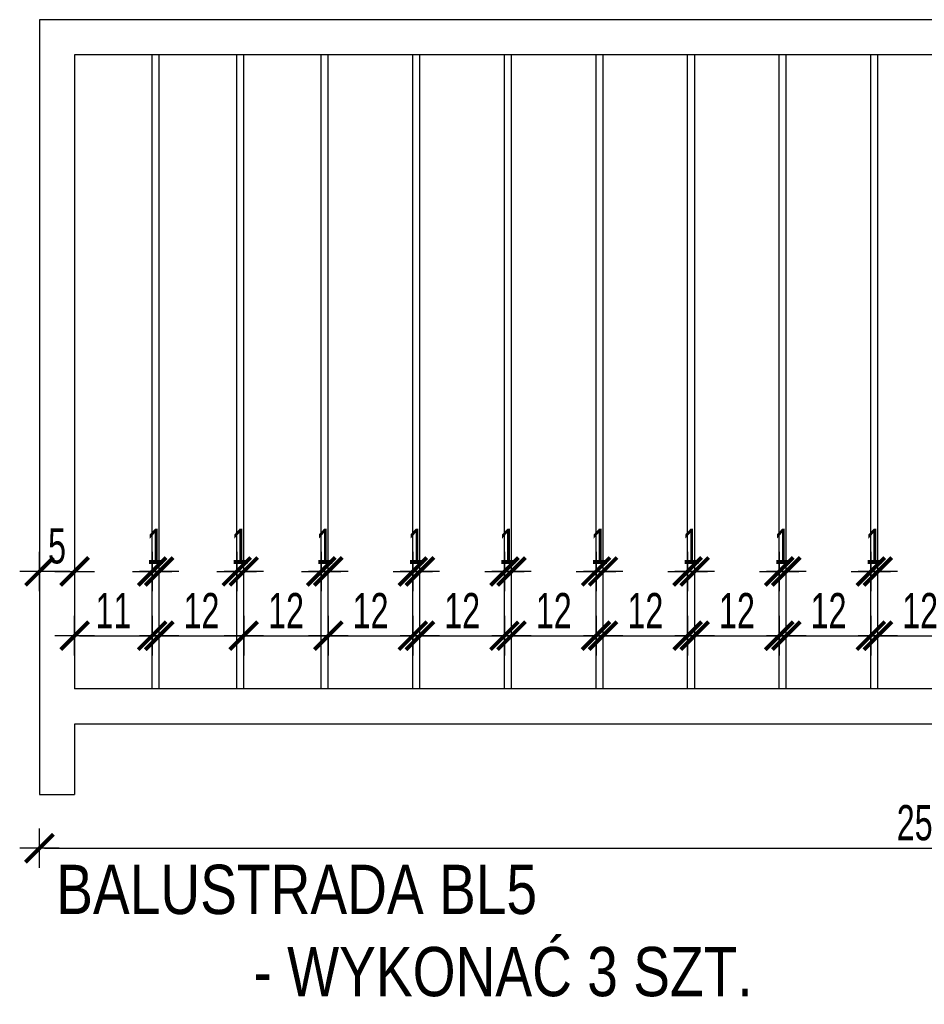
# Model space of a CAD drawing. Header units: millimetres. Extents: x 110792 to 170831, y 17890 to 25890.
# Tile 28 of 44: x 167611 to 167740, y 21159 to 21298. Entities that reach past the tile are written whole.
import ezdxf

# ---------------------------------------------------------------- set-up
doc = ezdxf.new("R2010")
doc.units = ezdxf.units.MM
doc.layers.get('DEFPOINTS').update_dxf_attribs({"lineweight": 9})
for name, color, linetype in [('_HSA_OPIS', 43, 'Continuous'), ('_HSA_WIDOKOWE_CIENKIE', 8, 'Continuous'), ('_HSA_WYM_20', 141, 'Continuous'), ('_HSA_ŚCIANY_CIENKIE', 2, 'Continuous')]:
    doc.layers.add(name, color=color, linetype=linetype)
doc.styles.add('ARIAL_20', font='Arial Narrow.ttf', dxfattribs={"width": 0.8, "height": 5})
doc.styles.add('ARIAL_30', font='Arial.ttf', dxfattribs={"width": 0.8, "height": 7})
doc.dimstyles.new('WYM_WEWN_20', dxfattribs={"dimscale": 0.7, "dimtxt": 5, "dimasz": 1, "dimexe": 10, "dimexo": 0, "dimgap": 1.5, "dimtad": 1, "dimdec": 1, "dimrnd": 1e-05, "dimtxsty": 'ARIAL_20', "dimblk": 'Wym-03', "dimcen": 0, "dimdle": 10, "dimse1": 1, "dimse2": 1, "dimclrt": 256, "dimazin": 2, "dimtfac": 1, "dimtdec": 1, "dimtix": 1, "dimtmove": 2, "dimatfit": 0, "dimfxl": 1, "dimtolj": 1, "dimtzin": 0, "dimarcsym": 0})

# ---------------------------------------------------------------- blocks, each defined once
blk = doc.blocks.new('Wym-03')
for p, q in [((0, 4), (0, -4)), ((-4, 0), (4, 0))]:
    blk.add_line(p, q)
blk.add_lwpolyline([(-2.83, -2.83, 0.8, 0.8, 0), (2.83, 2.83, 0.05, 0.05, 0)], format="xyseb")
blk = doc.blocks.new('*D414')
at = {"layer": '_HSA_WYM_20', "color": 0, "lineweight": -2, "transparency": 16777216}
blk.add_line((167614.81, 21180.68), (167864.41, 21180.68), dxfattribs=at)
at = {"layer": 'DEFPOINTS', "color": 0, "transparency": 16777216}
for p in [(167614.11, 21188.32), (167865.11, 21188.32), (167865.11, 21180.68)]:
    blk.add_point(p, dxfattribs=at)
at = {"layer": '_HSA_WYM_20', "color": 0, "lineweight": -2, "transparency": 16777216, "xscale": 0.7, "yscale": 0.7, "zscale": 0.7, "rotation": 180}
blk.add_blockref('Wym-03', (167614.11, 21180.68), dxfattribs=at)
at = {"layer": '_HSA_WYM_20', "color": 0, "lineweight": -2, "transparency": 16777216, "xscale": 0.7, "yscale": 0.7, "zscale": 0.7}
blk.add_blockref('Wym-03', (167865.11, 21180.68), dxfattribs=at)
at = {"layer": '_HSA_WYM_20', "transparency": 16777216, "insert": (167739.61, 21184.28), "char_height": 5, "attachment_point": 5, "style": 'ARIAL_20'}
blk.add_mtext('\\A1;251', dxfattribs=at)
blk = doc.blocks.new('*D420')
at = {"layer": '_HSA_WYM_20', "color": 0, "lineweight": -2, "transparency": 16777216}
blk.add_line((167618.41, 21219.98), (167614.81, 21219.98), dxfattribs=at)
at = {"layer": 'DEFPOINTS', "color": 0, "transparency": 16777216}
for p in [(167614.11, 21219.98), (167614.11, 21203.32), (167619.11, 21203.32)]:
    blk.add_point(p, dxfattribs=at)
at = {"layer": '_HSA_WYM_20', "color": 0, "lineweight": -2, "transparency": 16777216, "xscale": 0.7, "yscale": 0.7, "zscale": 0.7, "rotation": 180}
blk.add_blockref('Wym-03', (167614.11, 21219.98), dxfattribs=at)
at = {"layer": '_HSA_WYM_20', "color": 0, "lineweight": -2, "transparency": 16777216, "xscale": 0.7, "yscale": 0.7, "zscale": 0.7}
blk.add_blockref('Wym-03', (167619.11, 21219.98), dxfattribs=at)
at = {"layer": '_HSA_WYM_20', "transparency": 16777216, "insert": (167616.61, 21223.58), "char_height": 5, "attachment_point": 5, "style": 'ARIAL_20'}
blk.add_mtext('\\A1;5', dxfattribs=at)
blk = doc.blocks.new('*D421')
at = {"layer": '_HSA_WYM_20', "color": 0, "lineweight": -2, "transparency": 16777216}
for p, q in [((167629.41, 21219.98), (167628.71, 21219.98)), ((167630.11, 21219.98), (167631.11, 21219.98)), ((167631.81, 21219.98), (167632.51, 21219.98))]:
    blk.add_line(p, q, dxfattribs=at)
at = {"layer": 'DEFPOINTS', "color": 0, "transparency": 16777216}
for p in [(167631.11, 21219.98), (167630.11, 21203.32), (167631.11, 21203.32)]:
    blk.add_point(p, dxfattribs=at)
at = {"layer": '_HSA_WYM_20', "color": 0, "lineweight": -2, "transparency": 16777216, "xscale": 0.7, "yscale": 0.7, "zscale": 0.7}
blk.add_blockref('Wym-03', (167630.11, 21219.98), dxfattribs=at)
at = {"layer": '_HSA_WYM_20', "color": 0, "lineweight": -2, "transparency": 16777216, "xscale": 0.7, "yscale": 0.7, "zscale": 0.7, "rotation": 180}
blk.add_blockref('Wym-03', (167631.11, 21219.98), dxfattribs=at)
at = {"layer": '_HSA_WYM_20', "transparency": 16777216, "insert": (167630.61, 21223.55), "char_height": 5, "attachment_point": 5, "style": 'ARIAL_20'}
blk.add_mtext('\\A1;1', dxfattribs=at)
blk = doc.blocks.new('*D422')
at = {"layer": '_HSA_WYM_20', "color": 0, "lineweight": -2, "transparency": 16777216}
blk.add_line((167619.81, 21210.86), (167629.41, 21210.86), dxfattribs=at)
at = {"layer": 'DEFPOINTS', "color": 0, "transparency": 16777216}
for p in [(167630.11, 21210.86), (167619.11, 21203.32), (167630.11, 21203.32)]:
    blk.add_point(p, dxfattribs=at)
at = {"layer": '_HSA_WYM_20', "color": 0, "lineweight": -2, "transparency": 16777216, "xscale": 0.7, "yscale": 0.7, "zscale": 0.7, "rotation": 180}
blk.add_blockref('Wym-03', (167619.11, 21210.86), dxfattribs=at)
at = {"layer": '_HSA_WYM_20', "color": 0, "lineweight": -2, "transparency": 16777216, "xscale": 0.7, "yscale": 0.7, "zscale": 0.7}
blk.add_blockref('Wym-03', (167630.11, 21210.86), dxfattribs=at)
at = {"layer": '_HSA_WYM_20', "transparency": 16777216, "insert": (167624.61, 21214.42), "char_height": 5, "attachment_point": 5, "style": 'ARIAL_20'}
blk.add_mtext('\\A1;11', dxfattribs=at)
blk = doc.blocks.new('*D423')
at = {"layer": '_HSA_WYM_20', "color": 0, "lineweight": -2, "transparency": 16777216}
blk.add_line((167631.81, 21210.86), (167642.41, 21210.86), dxfattribs=at)
at = {"layer": 'DEFPOINTS', "color": 0, "transparency": 16777216}
for p in [(167643.11, 21210.86), (167631.11, 21203.32), (167643.11, 21203.32)]:
    blk.add_point(p, dxfattribs=at)
at = {"layer": '_HSA_WYM_20', "color": 0, "lineweight": -2, "transparency": 16777216, "xscale": 0.7, "yscale": 0.7, "zscale": 0.7, "rotation": 180}
blk.add_blockref('Wym-03', (167631.11, 21210.86), dxfattribs=at)
at = {"layer": '_HSA_WYM_20', "color": 0, "lineweight": -2, "transparency": 16777216, "xscale": 0.7, "yscale": 0.7, "zscale": 0.7}
blk.add_blockref('Wym-03', (167643.11, 21210.86), dxfattribs=at)
at = {"layer": '_HSA_WYM_20', "transparency": 16777216, "insert": (167637.11, 21214.42), "char_height": 5, "attachment_point": 5, "style": 'ARIAL_20'}
blk.add_mtext('\\A1;12', dxfattribs=at)
blk = doc.blocks.new('*D424')
at = {"layer": '_HSA_WYM_20', "color": 0, "lineweight": -2, "transparency": 16777216}
for p, q in [((167641.41, 21219.98), (167640.71, 21219.98)), ((167642.11, 21219.98), (167643.11, 21219.98)), ((167643.81, 21219.98), (167644.51, 21219.98))]:
    blk.add_line(p, q, dxfattribs=at)
at = {"layer": 'DEFPOINTS', "color": 0, "transparency": 16777216}
for p in [(167643.11, 21219.98), (167642.11, 21203.32), (167643.11, 21203.32)]:
    blk.add_point(p, dxfattribs=at)
at = {"layer": '_HSA_WYM_20', "color": 0, "lineweight": -2, "transparency": 16777216, "xscale": 0.7, "yscale": 0.7, "zscale": 0.7}
blk.add_blockref('Wym-03', (167642.11, 21219.98), dxfattribs=at)
at = {"layer": '_HSA_WYM_20', "color": 0, "lineweight": -2, "transparency": 16777216, "xscale": 0.7, "yscale": 0.7, "zscale": 0.7, "rotation": 180}
blk.add_blockref('Wym-03', (167643.11, 21219.98), dxfattribs=at)
at = {"layer": '_HSA_WYM_20', "transparency": 16777216, "insert": (167642.61, 21223.55), "char_height": 5, "attachment_point": 5, "style": 'ARIAL_20'}
blk.add_mtext('\\A1;1', dxfattribs=at)
blk = doc.blocks.new('*D425')
at = {"layer": '_HSA_WYM_20', "color": 0, "lineweight": -2, "transparency": 16777216}
blk.add_line((167643.81, 21210.86), (167654.41, 21210.86), dxfattribs=at)
at = {"layer": 'DEFPOINTS', "color": 0, "transparency": 16777216}
for p in [(167655.11, 21210.86), (167643.11, 21203.32), (167655.11, 21203.32)]:
    blk.add_point(p, dxfattribs=at)
at = {"layer": '_HSA_WYM_20', "color": 0, "lineweight": -2, "transparency": 16777216, "xscale": 0.7, "yscale": 0.7, "zscale": 0.7, "rotation": 180}
blk.add_blockref('Wym-03', (167643.11, 21210.86), dxfattribs=at)
at = {"layer": '_HSA_WYM_20', "color": 0, "lineweight": -2, "transparency": 16777216, "xscale": 0.7, "yscale": 0.7, "zscale": 0.7}
blk.add_blockref('Wym-03', (167655.11, 21210.86), dxfattribs=at)
at = {"layer": '_HSA_WYM_20', "transparency": 16777216, "insert": (167649.11, 21214.42), "char_height": 5, "attachment_point": 5, "style": 'ARIAL_20'}
blk.add_mtext('\\A1;12', dxfattribs=at)
blk = doc.blocks.new('*D426')
at = {"layer": '_HSA_WYM_20', "color": 0, "lineweight": -2, "transparency": 16777216}
for p, q in [((167653.41, 21219.98), (167652.71, 21219.98)), ((167654.11, 21219.98), (167655.11, 21219.98)), ((167655.81, 21219.98), (167656.51, 21219.98))]:
    blk.add_line(p, q, dxfattribs=at)
at = {"layer": 'DEFPOINTS', "color": 0, "transparency": 16777216}
for p in [(167655.11, 21219.98), (167654.11, 21203.32), (167655.11, 21203.32)]:
    blk.add_point(p, dxfattribs=at)
at = {"layer": '_HSA_WYM_20', "color": 0, "lineweight": -2, "transparency": 16777216, "xscale": 0.7, "yscale": 0.7, "zscale": 0.7}
blk.add_blockref('Wym-03', (167654.11, 21219.98), dxfattribs=at)
at = {"layer": '_HSA_WYM_20', "color": 0, "lineweight": -2, "transparency": 16777216, "xscale": 0.7, "yscale": 0.7, "zscale": 0.7, "rotation": 180}
blk.add_blockref('Wym-03', (167655.11, 21219.98), dxfattribs=at)
at = {"layer": '_HSA_WYM_20', "transparency": 16777216, "insert": (167654.61, 21223.55), "char_height": 5, "attachment_point": 5, "style": 'ARIAL_20'}
blk.add_mtext('\\A1;1', dxfattribs=at)
blk = doc.blocks.new('*D427')
at = {"layer": '_HSA_WYM_20', "color": 0, "lineweight": -2, "transparency": 16777216}
blk.add_line((167655.81, 21210.86), (167666.41, 21210.86), dxfattribs=at)
at = {"layer": 'DEFPOINTS', "color": 0, "transparency": 16777216}
for p in [(167667.11, 21210.86), (167655.11, 21203.32), (167667.11, 21203.32)]:
    blk.add_point(p, dxfattribs=at)
at = {"layer": '_HSA_WYM_20', "color": 0, "lineweight": -2, "transparency": 16777216, "xscale": 0.7, "yscale": 0.7, "zscale": 0.7, "rotation": 180}
blk.add_blockref('Wym-03', (167655.11, 21210.86), dxfattribs=at)
at = {"layer": '_HSA_WYM_20', "color": 0, "lineweight": -2, "transparency": 16777216, "xscale": 0.7, "yscale": 0.7, "zscale": 0.7}
blk.add_blockref('Wym-03', (167667.11, 21210.86), dxfattribs=at)
at = {"layer": '_HSA_WYM_20', "transparency": 16777216, "insert": (167661.11, 21214.42), "char_height": 5, "attachment_point": 5, "style": 'ARIAL_20'}
blk.add_mtext('\\A1;12', dxfattribs=at)
blk = doc.blocks.new('*D428')
at = {"layer": '_HSA_WYM_20', "color": 0, "lineweight": -2, "transparency": 16777216}
for p, q in [((167666.41, 21219.98), (167665.71, 21219.98)), ((167667.11, 21219.98), (167668.11, 21219.98)), ((167668.81, 21219.98), (167669.51, 21219.98))]:
    blk.add_line(p, q, dxfattribs=at)
at = {"layer": 'DEFPOINTS', "color": 0, "transparency": 16777216}
for p in [(167668.11, 21219.98), (167667.11, 21203.32), (167668.11, 21203.32)]:
    blk.add_point(p, dxfattribs=at)
at = {"layer": '_HSA_WYM_20', "color": 0, "lineweight": -2, "transparency": 16777216, "xscale": 0.7, "yscale": 0.7, "zscale": 0.7}
blk.add_blockref('Wym-03', (167667.11, 21219.98), dxfattribs=at)
at = {"layer": '_HSA_WYM_20', "color": 0, "lineweight": -2, "transparency": 16777216, "xscale": 0.7, "yscale": 0.7, "zscale": 0.7, "rotation": 180}
blk.add_blockref('Wym-03', (167668.11, 21219.98), dxfattribs=at)
at = {"layer": '_HSA_WYM_20', "transparency": 16777216, "insert": (167667.61, 21223.55), "char_height": 5, "attachment_point": 5, "style": 'ARIAL_20'}
blk.add_mtext('\\A1;1', dxfattribs=at)
blk = doc.blocks.new('*D429')
at = {"layer": '_HSA_WYM_20', "color": 0, "lineweight": -2, "transparency": 16777216}
blk.add_line((167668.81, 21210.86), (167679.41, 21210.86), dxfattribs=at)
at = {"layer": 'DEFPOINTS', "color": 0, "transparency": 16777216}
for p in [(167680.11, 21210.86), (167668.11, 21203.32), (167680.11, 21203.32)]:
    blk.add_point(p, dxfattribs=at)
at = {"layer": '_HSA_WYM_20', "color": 0, "lineweight": -2, "transparency": 16777216, "xscale": 0.7, "yscale": 0.7, "zscale": 0.7, "rotation": 180}
blk.add_blockref('Wym-03', (167668.11, 21210.86), dxfattribs=at)
at = {"layer": '_HSA_WYM_20', "color": 0, "lineweight": -2, "transparency": 16777216, "xscale": 0.7, "yscale": 0.7, "zscale": 0.7}
blk.add_blockref('Wym-03', (167680.11, 21210.86), dxfattribs=at)
at = {"layer": '_HSA_WYM_20', "transparency": 16777216, "insert": (167674.11, 21214.42), "char_height": 5, "attachment_point": 5, "style": 'ARIAL_20'}
blk.add_mtext('\\A1;12', dxfattribs=at)
blk = doc.blocks.new('*D430')
at = {"layer": '_HSA_WYM_20', "color": 0, "lineweight": -2, "transparency": 16777216}
for p, q in [((167679.41, 21219.98), (167678.71, 21219.98)), ((167680.11, 21219.98), (167681.11, 21219.98)), ((167681.81, 21219.98), (167682.51, 21219.98))]:
    blk.add_line(p, q, dxfattribs=at)
at = {"layer": 'DEFPOINTS', "color": 0, "transparency": 16777216}
for p in [(167681.11, 21219.98), (167680.11, 21203.32), (167681.11, 21203.32)]:
    blk.add_point(p, dxfattribs=at)
at = {"layer": '_HSA_WYM_20', "color": 0, "lineweight": -2, "transparency": 16777216, "xscale": 0.7, "yscale": 0.7, "zscale": 0.7}
blk.add_blockref('Wym-03', (167680.11, 21219.98), dxfattribs=at)
at = {"layer": '_HSA_WYM_20', "color": 0, "lineweight": -2, "transparency": 16777216, "xscale": 0.7, "yscale": 0.7, "zscale": 0.7, "rotation": 180}
blk.add_blockref('Wym-03', (167681.11, 21219.98), dxfattribs=at)
at = {"layer": '_HSA_WYM_20', "transparency": 16777216, "insert": (167680.61, 21223.55), "char_height": 5, "attachment_point": 5, "style": 'ARIAL_20'}
blk.add_mtext('\\A1;1', dxfattribs=at)
blk = doc.blocks.new('*D431')
at = {"layer": '_HSA_WYM_20', "color": 0, "lineweight": -2, "transparency": 16777216}
blk.add_line((167681.81, 21210.86), (167692.41, 21210.86), dxfattribs=at)
at = {"layer": 'DEFPOINTS', "color": 0, "transparency": 16777216}
for p in [(167693.11, 21210.86), (167681.11, 21203.32), (167693.11, 21203.32)]:
    blk.add_point(p, dxfattribs=at)
at = {"layer": '_HSA_WYM_20', "color": 0, "lineweight": -2, "transparency": 16777216, "xscale": 0.7, "yscale": 0.7, "zscale": 0.7, "rotation": 180}
blk.add_blockref('Wym-03', (167681.11, 21210.86), dxfattribs=at)
at = {"layer": '_HSA_WYM_20', "color": 0, "lineweight": -2, "transparency": 16777216, "xscale": 0.7, "yscale": 0.7, "zscale": 0.7}
blk.add_blockref('Wym-03', (167693.11, 21210.86), dxfattribs=at)
at = {"layer": '_HSA_WYM_20', "transparency": 16777216, "insert": (167687.11, 21214.42), "char_height": 5, "attachment_point": 5, "style": 'ARIAL_20'}
blk.add_mtext('\\A1;12', dxfattribs=at)
blk = doc.blocks.new('*D432')
at = {"layer": '_HSA_WYM_20', "color": 0, "lineweight": -2, "transparency": 16777216}
for p, q in [((167692.41, 21219.98), (167691.71, 21219.98)), ((167693.11, 21219.98), (167694.11, 21219.98)), ((167694.81, 21219.98), (167695.51, 21219.98))]:
    blk.add_line(p, q, dxfattribs=at)
at = {"layer": 'DEFPOINTS', "color": 0, "transparency": 16777216}
for p in [(167694.11, 21219.98), (167693.11, 21203.32), (167694.11, 21203.32)]:
    blk.add_point(p, dxfattribs=at)
at = {"layer": '_HSA_WYM_20', "color": 0, "lineweight": -2, "transparency": 16777216, "xscale": 0.7, "yscale": 0.7, "zscale": 0.7}
blk.add_blockref('Wym-03', (167693.11, 21219.98), dxfattribs=at)
at = {"layer": '_HSA_WYM_20', "color": 0, "lineweight": -2, "transparency": 16777216, "xscale": 0.7, "yscale": 0.7, "zscale": 0.7, "rotation": 180}
blk.add_blockref('Wym-03', (167694.11, 21219.98), dxfattribs=at)
at = {"layer": '_HSA_WYM_20', "transparency": 16777216, "insert": (167693.61, 21223.55), "char_height": 5, "attachment_point": 5, "style": 'ARIAL_20'}
blk.add_mtext('\\A1;1', dxfattribs=at)
blk = doc.blocks.new('*D433')
at = {"layer": '_HSA_WYM_20', "color": 0, "lineweight": -2, "transparency": 16777216}
blk.add_line((167694.81, 21210.86), (167705.41, 21210.86), dxfattribs=at)
at = {"layer": 'DEFPOINTS', "color": 0, "transparency": 16777216}
for p in [(167706.11, 21210.86), (167694.11, 21203.32), (167706.11, 21203.32)]:
    blk.add_point(p, dxfattribs=at)
at = {"layer": '_HSA_WYM_20', "color": 0, "lineweight": -2, "transparency": 16777216, "xscale": 0.7, "yscale": 0.7, "zscale": 0.7, "rotation": 180}
blk.add_blockref('Wym-03', (167694.11, 21210.86), dxfattribs=at)
at = {"layer": '_HSA_WYM_20', "color": 0, "lineweight": -2, "transparency": 16777216, "xscale": 0.7, "yscale": 0.7, "zscale": 0.7}
blk.add_blockref('Wym-03', (167706.11, 21210.86), dxfattribs=at)
at = {"layer": '_HSA_WYM_20', "transparency": 16777216, "insert": (167700.11, 21214.42), "char_height": 5, "attachment_point": 5, "style": 'ARIAL_20'}
blk.add_mtext('\\A1;12', dxfattribs=at)
blk = doc.blocks.new('*D434')
at = {"layer": '_HSA_WYM_20', "color": 0, "lineweight": -2, "transparency": 16777216}
for p, q in [((167705.41, 21219.98), (167704.71, 21219.98)), ((167706.11, 21219.98), (167707.11, 21219.98)), ((167707.81, 21219.98), (167708.51, 21219.98))]:
    blk.add_line(p, q, dxfattribs=at)
at = {"layer": 'DEFPOINTS', "color": 0, "transparency": 16777216}
for p in [(167707.11, 21219.98), (167706.11, 21203.32), (167707.11, 21203.32)]:
    blk.add_point(p, dxfattribs=at)
at = {"layer": '_HSA_WYM_20', "color": 0, "lineweight": -2, "transparency": 16777216, "xscale": 0.7, "yscale": 0.7, "zscale": 0.7}
blk.add_blockref('Wym-03', (167706.11, 21219.98), dxfattribs=at)
at = {"layer": '_HSA_WYM_20', "color": 0, "lineweight": -2, "transparency": 16777216, "xscale": 0.7, "yscale": 0.7, "zscale": 0.7, "rotation": 180}
blk.add_blockref('Wym-03', (167707.11, 21219.98), dxfattribs=at)
at = {"layer": '_HSA_WYM_20', "transparency": 16777216, "insert": (167706.61, 21223.55), "char_height": 5, "attachment_point": 5, "style": 'ARIAL_20'}
blk.add_mtext('\\A1;1', dxfattribs=at)
blk = doc.blocks.new('*D435')
at = {"layer": '_HSA_WYM_20', "color": 0, "lineweight": -2, "transparency": 16777216}
blk.add_line((167707.81, 21210.86), (167718.41, 21210.86), dxfattribs=at)
at = {"layer": 'DEFPOINTS', "color": 0, "transparency": 16777216}
for p in [(167719.11, 21210.86), (167707.11, 21203.32), (167719.11, 21203.32)]:
    blk.add_point(p, dxfattribs=at)
at = {"layer": '_HSA_WYM_20', "color": 0, "lineweight": -2, "transparency": 16777216, "xscale": 0.7, "yscale": 0.7, "zscale": 0.7, "rotation": 180}
blk.add_blockref('Wym-03', (167707.11, 21210.86), dxfattribs=at)
at = {"layer": '_HSA_WYM_20', "color": 0, "lineweight": -2, "transparency": 16777216, "xscale": 0.7, "yscale": 0.7, "zscale": 0.7}
blk.add_blockref('Wym-03', (167719.11, 21210.86), dxfattribs=at)
at = {"layer": '_HSA_WYM_20', "transparency": 16777216, "insert": (167713.11, 21214.42), "char_height": 5, "attachment_point": 5, "style": 'ARIAL_20'}
blk.add_mtext('\\A1;12', dxfattribs=at)
blk = doc.blocks.new('*D436')
at = {"layer": '_HSA_WYM_20', "color": 0, "lineweight": -2, "transparency": 16777216}
for p, q in [((167718.41, 21219.98), (167717.71, 21219.98)), ((167719.11, 21219.98), (167720.11, 21219.98)), ((167720.81, 21219.98), (167721.51, 21219.98))]:
    blk.add_line(p, q, dxfattribs=at)
at = {"layer": 'DEFPOINTS', "color": 0, "transparency": 16777216}
for p in [(167720.11, 21219.98), (167719.11, 21203.32), (167720.11, 21203.32)]:
    blk.add_point(p, dxfattribs=at)
at = {"layer": '_HSA_WYM_20', "color": 0, "lineweight": -2, "transparency": 16777216, "xscale": 0.7, "yscale": 0.7, "zscale": 0.7}
blk.add_blockref('Wym-03', (167719.11, 21219.98), dxfattribs=at)
at = {"layer": '_HSA_WYM_20', "color": 0, "lineweight": -2, "transparency": 16777216, "xscale": 0.7, "yscale": 0.7, "zscale": 0.7, "rotation": 180}
blk.add_blockref('Wym-03', (167720.11, 21219.98), dxfattribs=at)
at = {"layer": '_HSA_WYM_20', "transparency": 16777216, "insert": (167719.61, 21223.55), "char_height": 5, "attachment_point": 5, "style": 'ARIAL_20'}
blk.add_mtext('\\A1;1', dxfattribs=at)
blk = doc.blocks.new('*D437')
at = {"layer": '_HSA_WYM_20', "color": 0, "lineweight": -2, "transparency": 16777216}
blk.add_line((167720.81, 21210.86), (167731.41, 21210.86), dxfattribs=at)
at = {"layer": 'DEFPOINTS', "color": 0, "transparency": 16777216}
for p in [(167732.11, 21210.86), (167720.11, 21203.32), (167732.11, 21203.32)]:
    blk.add_point(p, dxfattribs=at)
at = {"layer": '_HSA_WYM_20', "color": 0, "lineweight": -2, "transparency": 16777216, "xscale": 0.7, "yscale": 0.7, "zscale": 0.7, "rotation": 180}
blk.add_blockref('Wym-03', (167720.11, 21210.86), dxfattribs=at)
at = {"layer": '_HSA_WYM_20', "color": 0, "lineweight": -2, "transparency": 16777216, "xscale": 0.7, "yscale": 0.7, "zscale": 0.7}
blk.add_blockref('Wym-03', (167732.11, 21210.86), dxfattribs=at)
at = {"layer": '_HSA_WYM_20', "transparency": 16777216, "insert": (167726.11, 21214.42), "char_height": 5, "attachment_point": 5, "style": 'ARIAL_20'}
blk.add_mtext('\\A1;12', dxfattribs=at)
blk = doc.blocks.new('*D438')
at = {"layer": '_HSA_WYM_20', "color": 0, "lineweight": -2, "transparency": 16777216}
for p, q in [((167731.41, 21219.98), (167730.71, 21219.98)), ((167732.11, 21219.98), (167733.11, 21219.98)), ((167733.81, 21219.98), (167734.51, 21219.98))]:
    blk.add_line(p, q, dxfattribs=at)
at = {"layer": 'DEFPOINTS', "color": 0, "transparency": 16777216}
for p in [(167733.11, 21219.98), (167732.11, 21203.32), (167733.11, 21203.32)]:
    blk.add_point(p, dxfattribs=at)
at = {"layer": '_HSA_WYM_20', "color": 0, "lineweight": -2, "transparency": 16777216, "xscale": 0.7, "yscale": 0.7, "zscale": 0.7}
blk.add_blockref('Wym-03', (167732.11, 21219.98), dxfattribs=at)
at = {"layer": '_HSA_WYM_20', "color": 0, "lineweight": -2, "transparency": 16777216, "xscale": 0.7, "yscale": 0.7, "zscale": 0.7, "rotation": 180}
blk.add_blockref('Wym-03', (167733.11, 21219.98), dxfattribs=at)
at = {"layer": '_HSA_WYM_20', "transparency": 16777216, "insert": (167732.61, 21223.55), "char_height": 5, "attachment_point": 5, "style": 'ARIAL_20'}
blk.add_mtext('\\A1;1', dxfattribs=at)
blk = doc.blocks.new('*D439')
at = {"layer": '_HSA_WYM_20', "color": 0, "lineweight": -2, "transparency": 16777216}
blk.add_line((167733.81, 21210.86), (167744.41, 21210.86), dxfattribs=at)
at = {"layer": 'DEFPOINTS', "color": 0, "transparency": 16777216}
for p in [(167745.11, 21210.86), (167733.11, 21203.32), (167745.11, 21203.32)]:
    blk.add_point(p, dxfattribs=at)
at = {"layer": '_HSA_WYM_20', "color": 0, "lineweight": -2, "transparency": 16777216, "xscale": 0.7, "yscale": 0.7, "zscale": 0.7, "rotation": 180}
blk.add_blockref('Wym-03', (167733.11, 21210.86), dxfattribs=at)
at = {"layer": '_HSA_WYM_20', "color": 0, "lineweight": -2, "transparency": 16777216, "xscale": 0.7, "yscale": 0.7, "zscale": 0.7}
blk.add_blockref('Wym-03', (167745.11, 21210.86), dxfattribs=at)
at = {"layer": '_HSA_WYM_20', "transparency": 16777216, "insert": (167739.11, 21214.42), "char_height": 5, "attachment_point": 5, "style": 'ARIAL_20'}
blk.add_mtext('\\A1;12', dxfattribs=at)

msp = doc.modelspace()

# ---------------------------------------------------------------- linework, layer by layer
at = {"layer": '_HSA_WIDOKOWE_CIENKIE'}
for p, q in [((167630.11, 21203.32), (167630.11, 21293.32)), ((167631.11, 21203.32), (167631.11, 21293.32)), ((167642.11, 21203.32), (167642.11, 21293.32)), ((167643.11, 21203.32), (167643.11, 21293.32)), ((167654.11, 21203.32), (167654.11, 21293.32)), ((167655.11, 21203.32), (167655.11, 21293.32)), ((167667.11, 21203.32), (167667.11, 21293.32)), ((167668.11, 21203.32), (167668.11, 21293.32)), ((167680.11, 21203.32), (167680.11, 21293.32)), ((167681.11, 21203.32), (167681.11, 21293.32)), ((167693.11, 21203.32), (167693.11, 21293.32)), ((167694.11, 21203.32), (167694.11, 21293.32)), ((167706.11, 21203.32), (167706.11, 21293.32)), ((167707.11, 21203.32), (167707.11, 21293.32)), ((167719.11, 21203.32), (167719.11, 21293.32)), ((167720.11, 21203.32), (167720.11, 21293.32)), ((167732.11, 21203.32), (167732.11, 21293.32)), ((167733.11, 21203.32), (167733.11, 21293.32))]:
    msp.add_line(p, q, dxfattribs=at)
at = {"layer": '_HSA_ŚCIANY_CIENKIE', "ltscale": 10}
for p, q in [((167865.11, 21298.32), (167614.11, 21298.32)), ((167614.11, 21298.32), (167614.11, 21188.32)), ((167860.11, 21293.32), (167619.11, 21293.32)), ((167619.11, 21293.32), (167619.11, 21203.32)), ((167860.11, 21203.32), (167619.11, 21203.32)), ((167860.11, 21198.32), (167619.11, 21198.32)), ((167619.11, 21198.32), (167619.11, 21188.32)), ((167614.11, 21188.32), (167619.11, 21188.32))]:
    msp.add_line(p, q, dxfattribs=at)

# ---------------------------------------------------------------- texts
at = {"layer": '_HSA_OPIS', "insert": (167616.49, 21178.34), "char_height": 7, "attachment_point": 1, "style": 'ARIAL_30'}
msp.add_mtext_dynamic_manual_height_columns('BALUSTRADA BL5\\P^I- WYKONAĆ 3 SZT.', width=122.8597, gutter_width=50, heights=[0], dxfattribs=at)

# ---------------------------------------------------------------- dimensions: what is measured, and where the dimension line sits
at = {"layer": '_HSA_WYM_20'}
for p1, p2, distance, picture, middle in [((167619.11, 21203.32), (167614.11, 21203.32), -16.67, '*D420', (167616.61, 21223.58)), ((167630.11, 21203.32), (167631.11, 21203.32), 16.67, '*D421', (167630.61, 21223.55)), ((167642.11, 21203.32), (167643.11, 21203.32), 16.67, '*D424', (167642.61, 21223.55)), ((167654.11, 21203.32), (167655.11, 21203.32), 16.67, '*D426', (167654.61, 21223.55)), ((167667.11, 21203.32), (167668.11, 21203.32), 16.67, '*D428', (167667.61, 21223.55)), ((167680.11, 21203.32), (167681.11, 21203.32), 16.67, '*D430', (167680.61, 21223.55)), ((167693.11, 21203.32), (167694.11, 21203.32), 16.67, '*D432', (167693.61, 21223.55)), ((167706.11, 21203.32), (167707.11, 21203.32), 16.67, '*D434', (167706.61, 21223.55)), ((167719.11, 21203.32), (167720.11, 21203.32), 16.67, '*D436', (167719.61, 21223.55)), ((167732.11, 21203.32), (167733.11, 21203.32), 16.67, '*D438', (167732.61, 21223.55)), ((167619.11, 21203.32), (167630.11, 21203.32), 7.55, '*D422', (167624.61, 21214.42)), ((167631.11, 21203.32), (167643.11, 21203.32), 7.55, '*D423', (167637.11, 21214.42)), ((167643.11, 21203.32), (167655.11, 21203.32), 7.55, '*D425', (167649.11, 21214.42)), ((167655.11, 21203.32), (167667.11, 21203.32), 7.55, '*D427', (167661.11, 21214.42)), ((167668.11, 21203.32), (167680.11, 21203.32), 7.55, '*D429', (167674.11, 21214.42)), ((167681.11, 21203.32), (167693.11, 21203.32), 7.55, '*D431', (167687.11, 21214.42)), ((167694.11, 21203.32), (167706.11, 21203.32), 7.55, '*D433', (167700.11, 21214.42)), ((167707.11, 21203.32), (167719.11, 21203.32), 7.55, '*D435', (167713.11, 21214.42)), ((167720.11, 21203.32), (167732.11, 21203.32), 7.55, '*D437', (167726.11, 21214.42)), ((167733.11, 21203.32), (167745.11, 21203.32), 7.55, '*D439', (167739.11, 21214.42)), ((167614.11, 21188.32), (167865.11, 21188.32), -7.64, '*D414', (167739.61, 21184.28))]:
    dim = msp.add_aligned_dim(p1=p1, p2=p2, distance=distance, dimstyle='WYM_WEWN_20', dxfattribs=at)
    dim.commit()
    dim.dimension.update_dxf_attribs({"geometry": picture, "text_midpoint": middle})

doc.saveas('drawing.dxf')
